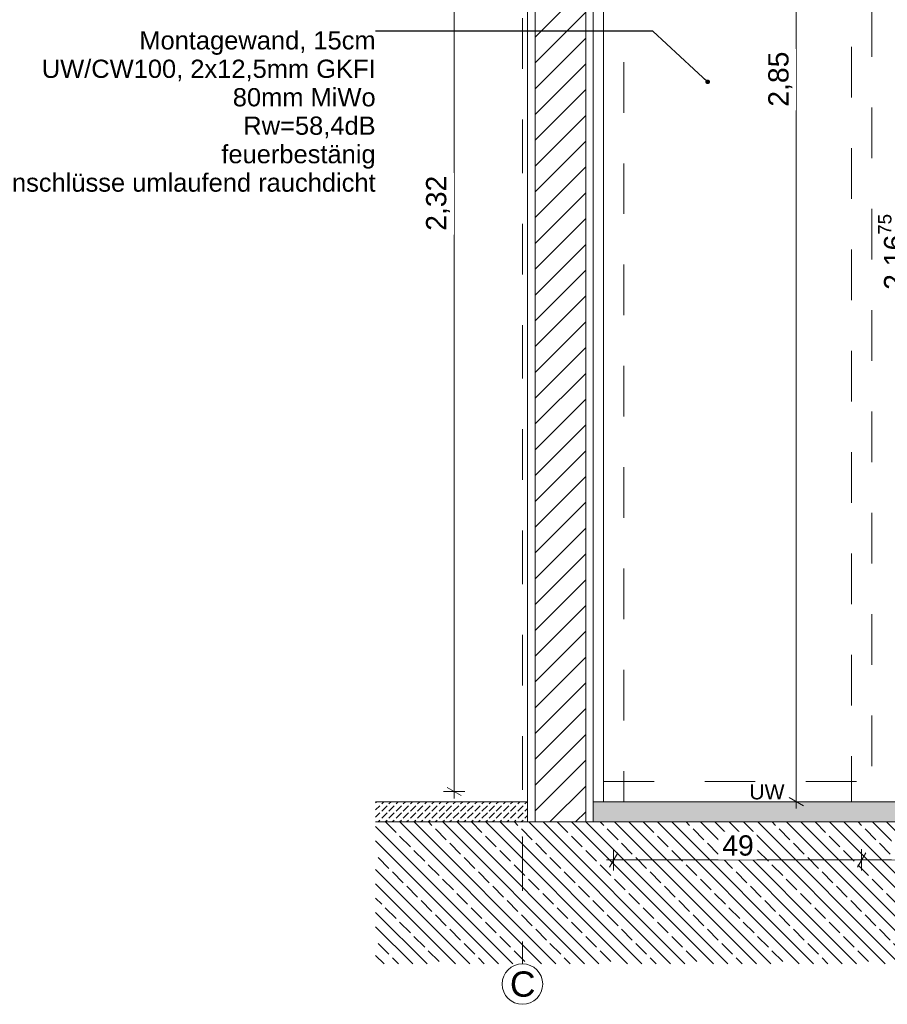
# Model space of a CAD drawing. Header units: metres. Extents: x -0.29 to 8.94, y -1.97 to 1.73.
# Tile 20 of 43: x 1.75 to 3.46, y -1.97 to -0.03. Entities that reach past the tile are written whole.
import ezdxf

# ---------------------------------------------------------------- set-up
doc = ezdxf.new("R2010")
doc.units = ezdxf.units.M
doc.header["$MEASUREMENT"] = 0
for name, pattern in [('Strichlinie doppelt', [0.109361, 0.052917, -0.021167, 0.014111, -0.021167]), ('Strichlinie eng', [0.023, 0.015, -0.008]), ('Wipeout_Contour', [1, 0, -1])]:
    doc.linetypes.add(name, pattern=pattern)
for name, color, linetype in [('152 - Bemaßung_ Beschriftung.Ausbau', 7, 'Continuous'), ('451 - Universal.Achsen Raster', 7, 'Continuous'), ('603 - Struktur.Bodenplatte_ Decke Roh', 7, 'Continuous'), ('605 - Struktur.Wand Innen', 7, 'Continuous'), ('607 - Struktur.Stütze', 7, 'Continuous'), ('650 - Abdeckung.Fußboden Aufbau', 7, 'Continuous'), ('Neubau_152 - Bemaßung_ Beschriftung.Ausbau', 7, 'Continuous'), ('Neubau_804 - HKLSE.Elektrik', 7, 'Continuous')]:
    doc.layers.add(name, color=color, linetype=linetype)
doc.styles.add('ERSTELLTER_STIL_1', font='txt')
doc.dimstyles.new('ERSTELLTER_STIL__3', dxfattribs={"dimtxt": 0.04, "dimasz": 0.02128, "dimexe": 0.18, "dimexo": 0.0625, "dimgap": 0, "dimtad": 1, "dimtih": 1, "dimtoh": 1, "dimzin": 0, "dimdsep": 46, "dimtxsty": 'ERSTELLTER_STIL_1', "dimblk": 'ARROWHEAD_2', "dimblk1": 'ARROWHEAD_2', "dimblk2": 'ARROWHEAD_2', "dimcen": 0.09, "dimse1": 1, "dimse2": 1, "dimclrd": 7, "dimclre": 7, "dimclrt": 7, "dimazin": 0, "dimtfac": 1, "dimtdec": 4, "dimtmove": 0, "dimatfit": 3, "dimfxl": 1, "dimtolj": 1, "dimtzin": 0, "dimarcsym": 0})
doc.dimstyles.new('ERSTELLTER_STIL__4', dxfattribs={"dimtxt": 0.04, "dimasz": 0.02128, "dimexe": 0.18, "dimexo": 0.0625, "dimgap": 0, "dimtad": 1, "dimzin": 0, "dimdsep": 46, "dimtxsty": 'ERSTELLTER_STIL_1', "dimblk": 'ARROWHEAD_2', "dimblk1": 'ARROWHEAD_2', "dimblk2": 'ARROWHEAD_2', "dimcen": 0.09, "dimse1": 1, "dimse2": 1, "dimclrd": 7, "dimclre": 7, "dimclrt": 7, "dimazin": 0, "dimtfac": 1, "dimtdec": 4, "dimtmove": 0, "dimatfit": 3, "dimfxl": 1, "dimtolj": 1, "dimtzin": 0, "dimarcsym": 0})
doc.dimstyles.new('ERSTELLTER_STIL__7', dxfattribs={"dimtxt": 0.18, "dimasz": 0.01824, "dimexe": 0.18, "dimexo": 0.0625, "dimgap": 0, "dimtad": 0, "dimtih": 1, "dimtoh": 1, "dimdec": 4, "dimzin": 0, "dimdsep": 46, "dimcen": 0.09, "dimadec": 0, "dimazin": 0, "dimtfac": 1, "dimtdec": 4, "dimtmove": 0, "dimatfit": 3, "dimldrblk": 'ARROWHEAD_11', "dimfxl": 1, "dimtolj": 1, "dimtzin": 0, "dimarcsym": 0})
pattern_1 = [(45, (-3.107661, 1.650449), (-0.014142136, 0.014142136), [0.015, -0.005]), (45, (-3.107661, 1.66459), (-0.014142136, 0.014142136), [0.015, -0.005])]

# ---------------------------------------------------------------- blocks, each defined once
blk = doc.blocks.new('*D22', base_point=(-3.1077, 1.6504))
at = {"layer": '152 - Bemaßung_ Beschriftung.Ausbau', "color": 7, "linetype": 'Continuous', "lineweight": 5}
for p, q in [((2.9304, -1.6706), (2.9142, -1.6986)), ((2.9223, -1.7056), (2.9223, -1.6636)), ((3.4204, -1.6706), (3.4042, -1.6986)), ((3.4123, -1.7056), (3.4123, -1.6636)), ((2.9086, -1.6846), (2.9223, -1.6846)), ((2.9223, -1.6846), (3.4123, -1.6846))]:
    blk.add_line(p, q, dxfattribs=at)
at = {"color": 254, "linetype": 'Wipeout_Contour', "lineweight": 0, "ltscale": 14.452387}
blk.add_wipeout([(3.1295, -1.6841), (3.2052, -1.6841), (3.2052, -1.6291), (3.1295, -1.6291)], dxfattribs=at).dxf.layer = '152 - Bemaßung_ Beschriftung.Ausbau'
at = {"layer": '152 - Bemaßung_ Beschriftung.Ausbau', "color": 7, "lineweight": 5, "insert": (3.137, -1.6766), "char_height": 0.04, "attachment_point": 7, "style": 'ERSTELLTER_STIL_1'}
blk.add_mtext('\\A1;{\\pql;\\fArial|b0|i0|c0|p38;49}', dxfattribs=at)
blk = doc.blocks.new('ARROWHEAD_2')
at = {"color": 0, "linetype": 'Continuous', "lineweight": 0}
for p, q in [((0, 0), (-1, 0)), ((-0.378, -0.655), (0.378, 0.655))]:
    blk.add_line(p, q, dxfattribs=at)
blk = doc.blocks.new('*D23', base_point=(-3.1077, 1.6504))
at = {"layer": '152 - Bemaßung_ Beschriftung.Ausbau', "color": 7, "linetype": 'Continuous', "lineweight": 5}
for p, q in [((3.4204, -1.6706), (3.4042, -1.6986)), ((3.4123, -1.7056), (3.4123, -1.6636)), ((3.6354, -1.6706), (3.6192, -1.6986)), ((3.6273, -1.7056), (3.6273, -1.6636)), ((3.4123, -1.6846), (3.6273, -1.6846))]:
    blk.add_line(p, q, dxfattribs=at)
at = {"color": 254, "linetype": 'Wipeout_Contour', "lineweight": 0, "ltscale": 15.704492}
blk.add_wipeout([(3.4719, -1.6841), (3.5677, -1.6841), (3.5677, -1.6291), (3.4719, -1.6291)], dxfattribs=at).dxf.layer = '152 - Bemaßung_ Beschriftung.Ausbau'
at = {"layer": '152 - Bemaßung_ Beschriftung.Ausbau', "color": 7, "lineweight": 5, "insert": (3.4794, -1.677), "char_height": 0.04, "attachment_point": 7, "style": 'ERSTELLTER_STIL_1'}
blk.add_mtext('\\A1;{\\pql;\\fArial|b0|i0|c0|p38;21\\fArial|b0|i0|c0|p38;\\A1{\\H.66x;\\S5^  ;}}', dxfattribs=at)
blk = doc.blocks.new('*D26', base_point=(-3.1077, 1.6504))
at = {"layer": '152 - Bemaßung_ Beschriftung.Ausbau', "color": 7, "linetype": 'Continuous', "lineweight": 5}
for p, q in [((3.5693, 0.6055), (3.5973, 0.5894)), ((3.6043, 0.5974), (3.5623, 0.5974)), ((3.5833, -1.5696), (3.5833, 0.5974)), ((3.6043, -1.5696), (3.5623, -1.5696)), ((3.5693, -1.5615), (3.5973, -1.5776)), ((3.5833, -1.5832), (3.5833, -1.5696))]:
    blk.add_line(p, q, dxfattribs=at)
at = {"color": 254, "linetype": 'Wipeout_Contour', "lineweight": 0, "ltscale": 14.52892}
blk.add_wipeout([(3.5828, 0.5114), (3.5828, 0.5969), (3.5278, 0.5969), (3.5278, 0.5114)], dxfattribs=at).dxf.layer = '152 - Bemaßung_ Beschriftung.Ausbau'
at = {"color": 254, "linetype": 'Wipeout_Contour', "lineweight": 0, "ltscale": 14.526065}
blk.add_wipeout([(3.5828, -0.602), (3.5828, -0.4405), (3.5278, -0.4405), (3.5278, -0.602)], dxfattribs=at).dxf.layer = '152 - Bemaßung_ Beschriftung.Ausbau'
at = {"layer": '152 - Bemaßung_ Beschriftung.Ausbau', "color": 7, "lineweight": 5, "char_height": 0.04, "attachment_point": 7, "rotation": 90, "style": 'ERSTELLTER_STIL_1'}
for s, insert in [('\\A1;{\\pql;\\fArial|b0|i0|c0|p38;4\\fArial|b0|i0|c0|p38;\\A1{\\H.66x;\\S25^  ;}}', (3.5758, 0.5189)), ('\\A1;{\\pql;\\fArial|b0|i0|c0|p38;2,16\\fArial|b0|i0|c0|p38;\\A1{\\H.66x;\\S75^  ;}}', (3.5831, -0.5945))]:
    blk.add_mtext(s, dxfattribs=dict(at, insert=insert))
blk = doc.blocks.new('*D30', base_point=(-3.1077, 1.6504))
at = {"layer": '152 - Bemaßung_ Beschriftung.Ausbau', "color": 7, "linetype": 'Continuous', "lineweight": 5}
for p, q in [((3.4943, 0.6055), (3.5223, 0.5894)), ((3.5293, 0.5974), (3.4873, 0.5974)), ((3.5083, -1.5696), (3.5083, 0.5974)), ((3.5293, -1.5696), (3.4873, -1.5696)), ((3.4943, -1.5615), (3.5223, -1.5776)), ((3.5083, -1.5832), (3.5083, -1.5696))]:
    blk.add_line(p, q, dxfattribs=at)
at = {"color": 254, "linetype": 'Wipeout_Contour', "lineweight": 0, "ltscale": 14.212288}
blk.add_wipeout([(3.5078, -0.5668), (3.5078, -0.4053), (3.4528, -0.4053), (3.4528, -0.5668)], dxfattribs=at).dxf.layer = '152 - Bemaßung_ Beschriftung.Ausbau'
at = {"layer": '152 - Bemaßung_ Beschriftung.Ausbau', "color": 7, "lineweight": 5, "insert": (3.5081, -0.5593), "char_height": 0.04, "attachment_point": 7, "rotation": 90, "style": 'ERSTELLTER_STIL_1'}
blk.add_mtext('\\A1;{\\pql;\\fArial|b0|i0|c0|p38;2,16\\fArial|b0|i0|c0|p38;\\A1{\\H.66x;\\S75^  ;}}', dxfattribs=at)
blk = doc.blocks.new('*D32', base_point=(-3.1077, 1.6504))
at = {"layer": '152 - Bemaßung_ Beschriftung.Ausbau', "color": 7, "linetype": 'Continuous', "lineweight": 5}
for p, q in [((3.2973, 1.2724), (3.2693, 1.2885)), ((3.2833, 1.2804), (3.2833, 1.2941)), ((3.3043, 1.2804), (3.2623, 1.2804)), ((3.2833, -1.5696), (3.2833, 1.2804)), ((3.3043, -1.5696), (3.2623, -1.5696)), ((3.2693, -1.5615), (3.2973, -1.5776)), ((3.2833, -1.5832), (3.2833, -1.5696))]:
    blk.add_line(p, q, dxfattribs=at)
at = {"color": 254, "linetype": 'Wipeout_Contour', "lineweight": 0, "ltscale": 13.194811}
blk.add_wipeout([(3.2828, -0.2053), (3.2828, -0.0838), (3.2278, -0.0838), (3.2278, -0.2053)], dxfattribs=at).dxf.layer = '152 - Bemaßung_ Beschriftung.Ausbau'
at = {"layer": '152 - Bemaßung_ Beschriftung.Ausbau', "color": 7, "lineweight": 5, "insert": (3.2753, -0.1978), "char_height": 0.04, "attachment_point": 7, "rotation": 90, "style": 'ERSTELLTER_STIL_1'}
blk.add_mtext('\\A1;{\\pql;\\fArial|b0|i0|c0|p38;2,85}', dxfattribs=at)
blk = doc.blocks.new('*D39', base_point=(-3.1077, 1.6504))
at = {"layer": '152 - Bemaßung_ Beschriftung.Ausbau', "color": 7, "linetype": 'Continuous', "lineweight": 5}
for p, q in [((2.5933, 0.7785), (2.6213, 0.7624)), ((2.6283, 0.7704), (2.5863, 0.7704)), ((2.6073, -1.5496), (2.6073, 0.7704)), ((2.6283, -1.5496), (2.5863, -1.5496)), ((2.5933, -1.5415), (2.6213, -1.5576)), ((2.6073, -1.5632), (2.6073, -1.5496))]:
    blk.add_line(p, q, dxfattribs=at)
at = {"color": 254, "linetype": 'Wipeout_Contour', "lineweight": 0, "ltscale": 10.642499}
blk.add_wipeout([(2.6068, -0.4503), (2.6068, -0.3288), (2.5518, -0.3288), (2.5518, -0.4503)], dxfattribs=at).dxf.layer = '152 - Bemaßung_ Beschriftung.Ausbau'
at = {"layer": '152 - Bemaßung_ Beschriftung.Ausbau', "color": 7, "lineweight": 5, "insert": (2.5993, -0.4428), "char_height": 0.04, "attachment_point": 7, "rotation": 90, "style": 'ERSTELLTER_STIL_1'}
blk.add_mtext('\\A1;{\\pql;\\fArial|b0|i0|c0|p38;2,32}', dxfattribs=at)
blk = doc.blocks.new('ARROWHEAD_11')
at = {"color": 0, "linetype": 'Continuous', "lineweight": 0}
blk.add_line((0, 0), (-1, 0), dxfattribs=at)
at = {"color": 0, "linetype": 'Continuous', "lineweight": 0, "const_width": 0.25, "flags": 128}
blk.add_lwpolyline([(-0.125, 0, 1), (0.125, 0, 1)], format="xyb", close=True, dxfattribs=at)

msp = doc.modelspace()

# ---------------------------------------------------------------- hatches: boundary and pattern name
at = {"layer": '650 - Abdeckung.Fußboden Aufbau', "linetype": 'Continuous', "lineweight": 5}
h = msp.add_hatch(dxfattribs=at)
h.set_pattern_fill('Beton__unbewehrt_0002', style=0, pattern_type=2)
h.set_pattern_definition(pattern_1)
h.paths.add_polyline_path([(2.4523, -1.6096), (2.7523, -1.6096), (2.7523, -1.5696), (2.4523, -1.5696)])
h = msp.add_hatch(dxfattribs=at)
h.set_pattern_fill('Beton__unbewehrt_0002', style=0, pattern_type=2)
h.set_pattern_definition(pattern_1)
h.paths.add_polyline_path([(2.8823, -1.6096), (4.9824, -1.6096), (4.9824, -1.5696), (2.8823, -1.5696)])

# ---------------------------------------------------------------- linework, layer by layer
at = {"layer": '451 - Universal.Achsen Raster', "color": 160, "linetype": 'Strichlinie doppelt', "lineweight": 9, "ltscale": 2, "true_color": 0x3232ff}
for p, q in [((2.7423, 1.4004), (2.7423, -1.6396)), ((2.7423, -1.6396), (2.7423, -1.8896))]:
    msp.add_line(p, q, dxfattribs=at)
at = {"layer": '451 - Universal.Achsen Raster', "color": 160, "linetype": 'Continuous', "lineweight": 9, "true_color": 0x3232ff}
msp.add_circle((2.7423, -1.9296), 0.04, dxfattribs=at)
at = {"layer": '451 - Universal.Achsen Raster', "color": 160, "linetype": 'Strichlinie doppelt', "lineweight": 9, "ltscale": 2, "true_color": 0x3232ff}
msp.add_point((2.7423, -1.6396), dxfattribs=at)
msp.add_point((2.7423, -1.6396), dxfattribs=at)
at = {"layer": '603 - Struktur.Bodenplatte_ Decke Roh', "color": 7, "linetype": 'Continuous', "lineweight": 13}
for p, q in [((2.7523, -1.6096), (2.4523, -1.6096)), ((4.9678, -1.6096), (2.8823, -1.6096))]:
    msp.add_line(p, q, dxfattribs=at)
at = {"layer": '605 - Struktur.Wand Innen', "color": 7, "linetype": 'Continuous', "lineweight": 18}
for p, q in [((2.7523, 0.6204), (2.7523, -1.5696)), ((2.8823, 0.6204), (2.8823, -1.5696)), ((2.7523, -1.5696), (2.7523, -1.6096)), ((2.8823, -1.5696), (2.8823, -1.6096))]:
    msp.add_line(p, q, dxfattribs=at)
at = {"layer": '607 - Struktur.Stütze', "color": 7, "linetype": 'Continuous', "lineweight": 13}
msp.add_line((2.9023, -1.5696), (2.9023, 0.6204), dxfattribs=at)
at = {"layer": '650 - Abdeckung.Fußboden Aufbau', "color": 7, "linetype": 'Continuous', "lineweight": 9}
for p, q in [((2.7523, -1.5696), (2.4523, -1.5696)), ((4.9824, -1.5696), (2.8823, -1.5696))]:
    msp.add_line(p, q, dxfattribs=at)
at = {"layer": 'Neubau_804 - HKLSE.Elektrik', "color": 1, "linetype": 'Strichlinie eng', "lineweight": 13, "ltscale": 2, "flags": 128}
for points in [[(3.4323, 1.2804), (3.3923, 1.2804), (3.3923, -1.5696), (3.4323, -1.5696)], [(2.9423, 0.7904), (2.9023, 0.7904), (2.9023, -1.5696), (2.9423, -1.5696)], [(2.9023, -1.5296), (3.6473, -1.5296), (3.6473, -1.5696), (2.9023, -1.5696)]]:
    msp.add_lwpolyline(points, close=True, dxfattribs=at)

# ---------------------------------------------------------------- texts
at = {"layer": '152 - Bemaßung_ Beschriftung.Ausbau', "color": 7, "linetype": 'Continuous', "lineweight": 9, "insert": (2.4523, -0.0488), "char_height": 0.036, "attachment_point": 3, "line_spacing_factor": 0.935757, "style": 'ERSTELLTER_STIL_1'}
msp.add_mtext('\\A1;{\\pqr;\\pt0.225;\\fArial|b0|i0|c0|p38;Montagewand\\fArial|b0|i0|c0|p38;, 15cm\\P\\pqr;\\fArial|b0|i0|c0|p38;UW/CW100, 2x12,5mm GKFI\\P\\pqr;\\fArial|b0|i0|c0|p38;80mm MiWo\\P\\pqr;\\fArial|b0|i0|c0|p38;Rw=58,4dB\\P\\pqr;\\fArial|b0|i0|c0|p38;feuerbestäni\\fArial|b0|i0|c0|p38;g\\P\\pqr;\\fArial|b0|i0|c0|p38;Bauteilanschlüsse umlaufend rauchdicht}', dxfattribs=at)
at = {"layer": '451 - Universal.Achsen Raster', "color": 160, "lineweight": 9, "true_color": 0x3232ff, "insert": (2.7176, -1.9046), "char_height": 0.05, "attachment_point": 1, "style": 'ERSTELLTER_STIL_1'}
msp.add_mtext('\\A1;{\\pql;\\pt0;\\fArial|b0|i0|c0|p38;C}', dxfattribs=at)

# ---------------------------------------------------------------- wipeouts: each hides what was drawn before it
at = {"color": 254, "linetype": 'Wipeout_Contour', "lineweight": 0, "ltscale": 12.533366}
msp.add_wipeout([(2.8673, -1.6096), (2.8673, 0.6304), (2.7673, 0.6304), (2.7673, -1.6096)], dxfattribs=at).dxf.layer = '605 - Struktur.Wand Innen'

# ---------------------------------------------------------------- next in the draw order: hatches: boundary and pattern name
at = {"layer": '603 - Struktur.Bodenplatte_ Decke Roh', "linetype": 'Continuous', "lineweight": 5}
h = msp.add_hatch(dxfattribs=at)
h.set_pattern_fill('Beton__WU_0002', style=0, pattern_type=2)
h.set_pattern_definition([(135, (-3.10766, 1.65045), (0.0424264, 0.0424264), []), (135, (-3.121803, 1.636306), (0.0424264, 0.0424264), []), (135, (-3.135945, 1.622164), (0.0424264, 0.0424264), [0.03, -0.01])])
h.paths.add_polyline_path([(5.4378, -1.6096), (2.4523, -1.6096), (2.4523, -1.8896), (5.4378, -1.8896)])
at = {"layer": '605 - Struktur.Wand Innen', "linetype": 'Continuous', "lineweight": 5}
h = msp.add_hatch(dxfattribs=at)
h.set_pattern_fill('MW_Ziegel_0002', style=0, pattern_type=2)
h.set_pattern_definition([(45, (-3.10766, 1.65045), (-0.02545584, 0.02545584), [])])
h.paths.add_polyline_path([(2.8673, -1.6096), (2.8673, 0.6304), (2.7673, 0.6304), (2.7673, -1.6096)])

# ---------------------------------------------------------------- next in the draw order: linework, layer by layer
at = {"layer": '605 - Struktur.Wand Innen', "color": 7, "linetype": 'Continuous', "lineweight": 18}
for p, q in [((2.7673, 0.6304), (2.7673, -1.6096)), ((2.8673, 0.6304), (2.8673, -1.6096)), ((2.8823, -1.6096), (2.7523, -1.6096))]:
    msp.add_line(p, q, dxfattribs=at)

# ---------------------------------------------------------------- next in the draw order: dimensions: what is measured, and where the dimension line sits
at = {"layer": '152 - Bemaßung_ Beschriftung.Ausbau', "color": 7, "linetype": 'Continuous', "lineweight": 5}
dim = msp.add_linear_dim(base=(3.4123, -1.6846), p1=(2.9223, -1.5696), p2=(3.4123, -1.5486), dimstyle='ERSTELLTER_STIL__3', dxfattribs=at)
dim.commit()
dim.dimension.update_dxf_attribs({"geometry": '*D22', "text_midpoint": (3.1675, -1.6566), "dimtype": 160})

# ---------------------------------------------------------------- next in the draw order: dimensions: what is measured, and where the dimension line sits
dim = msp.add_linear_dim(base=(2.6073, 0.7704), p1=(2.9023, -1.5496), p2=(2.9023, 0.7704), angle=90, dimstyle='ERSTELLTER_STIL__4', dxfattribs=at)
dim.commit()
dim.dimension.update_dxf_attribs({"geometry": '*D39', "text_midpoint": (2.5793, -0.3908), "dimtype": 160, "text_rotation": 90})
dim = msp.add_linear_dim(base=(3.627321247, -1.684551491), p1=(3.412321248, -1.548632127), p2=(3.627321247, -1.558128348), dimstyle='ERSTELLTER_STIL__3', dxfattribs=at)
dim.commit()
dim.dimension.update_dxf_attribs({"geometry": '*D23', "text_midpoint": (3.563967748, -1.656551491), "dimtype": 160})

# ---------------------------------------------------------------- next in the draw order: dimensions: what is measured, and where the dimension line sits
dim = msp.add_linear_dim(base=(3.5833, 0.5974), p1=(3.6153, -1.5696), p2=(3.6153, 0.5974), angle=90, dimstyle='ERSTELLTER_STIL__4', dxfattribs=at)
dim.commit()
dim.dimension.update_dxf_attribs({"geometry": '*D26', "text_midpoint": (3.5553, -0.4733), "dimtype": 160, "text_rotation": 90})

# ---------------------------------------------------------------- next in the draw order: leaders
at = {"layer": '152 - Bemaßung_ Beschriftung.Ausbau', "color": 7, "linetype": 'Continuous', "lineweight": 9, "annotation_type": 0, "has_hookline": 1, "hookline_direction": 1, "text_width": 0.8953}
msp.add_leader([(3.1081, -0.1487), (3, -0.0488), (2.4523, -0.0488)], dimstyle='ERSTELLTER_STIL__7', dxfattribs=at)

# ---------------------------------------------------------------- next in the draw order: dimensions: what is measured, and where the dimension line sits
at = {"layer": '152 - Bemaßung_ Beschriftung.Ausbau', "color": 7, "linetype": 'Continuous', "lineweight": 5}
dim = msp.add_linear_dim(base=(3.5083, 0.5974), p1=(3.6153, -1.5696), p2=(3.6153, 0.5974), angle=90, dimstyle='ERSTELLTER_STIL__4', dxfattribs=at)
dim.commit()
dim.dimension.update_dxf_attribs({"geometry": '*D30', "text_midpoint": (3.4803, -0.4381), "dimtype": 160, "text_rotation": 90})

# ---------------------------------------------------------------- next in the draw order: dimensions: what is measured, and where the dimension line sits
dim = msp.add_linear_dim(base=(3.2833, 1.2804), p1=(3.6153, -1.5696), p2=(4.9823, 1.2804), angle=90, dimstyle='ERSTELLTER_STIL__4', dxfattribs=at)
dim.commit()
dim.dimension.update_dxf_attribs({"geometry": '*D32', "text_midpoint": (3.2553, -0.1458), "dimtype": 160, "text_rotation": 90})

# ---------------------------------------------------------------- next in the draw order: texts
at = {"layer": 'Neubau_152 - Bemaßung_ Beschriftung.Ausbau', "color": 1, "linetype": 'Continuous', "lineweight": 13, "insert": (3.1903, -1.5655), "char_height": 0.03, "attachment_point": 7, "style": 'ERSTELLTER_STIL_1'}
msp.add_mtext('\\A1;{\\pql;\\fArial|b0|i0|c0|p38;U\\fArial|b0|i0|c0|p38;W}', dxfattribs=at)

doc.saveas('drawing.dxf')
